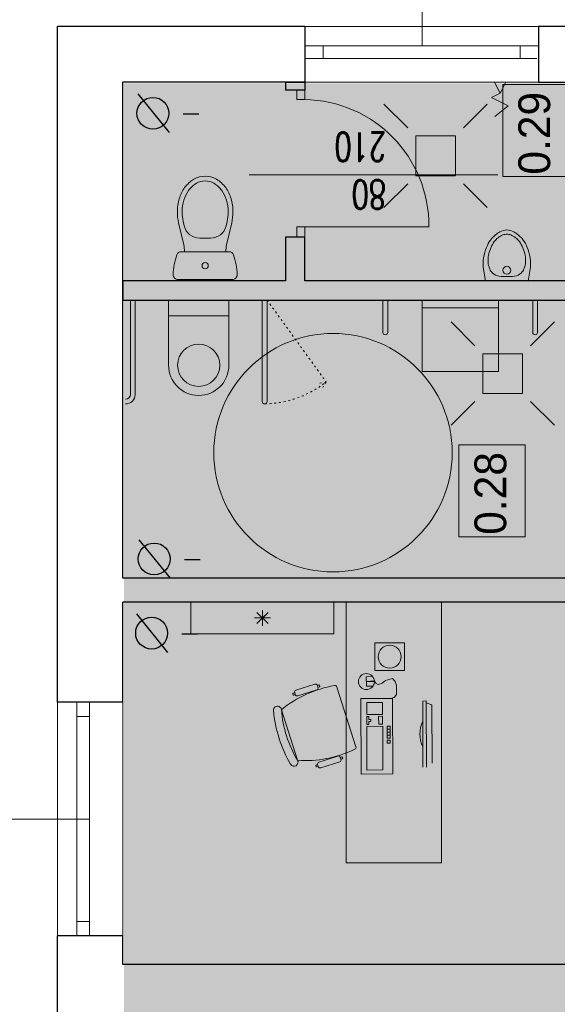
# Model space of a CAD drawing. Header units: millimetres. Extents: x -2948 to 78628, y 64669 to 215420.
# Tile 164 of 256: x 56078 to 56417, y 110355 to 110975. Entities that reach past the tile are written whole.
import ezdxf
from ezdxf.enums import TextEntityAlignment as Align

# ---------------------------------------------------------------- set-up
doc = ezdxf.new("R2010")
doc.units = ezdxf.units.MM
doc.linetypes.add('ACAD_ISO03W100', pattern=[30, 12, -18])
doc.linetypes.add('HIDDEN', pattern=[9.525, 6.35, -3.175])
for name, color, linetype, lineweight in [('1_OPIS_OKNA', 60, 'Continuous', 13), ('a_meble', 240, 'Continuous', 5), ('meble inst', 240, 'Continuous', 5), ('NOWE SCIANY', 3, 'Continuous', 13), ('NOWE WYBURZENIA', 1, 'Continuous', 20), ('OPIS', 2, 'Continuous', 13), ('P_WYPOSAZENIE_SANITARNE', 4, 'Continuous', 5), ('pomiwszczenia', 95, 'Continuous', 20), ('POMOC', 1, 'Continuous', 13), ('SCIANY', 7, 'Continuous', 30), ('STOLARKA', 3, 'Continuous', 13), ('WYMIAR', 5, 'Continuous', 13), ('WYPOSAZENIE_SANITARNE', 122, 'Continuous', 5), ('ŚCIANY', 7, 'Continuous', 30)]:
    doc.layers.add(name, color=color, linetype=linetype, lineweight=lineweight)
doc.styles.add('CP_ATTR', font='ROMANS.SHX')
doc.styles.add('style2', font='romans.shx', dxfattribs={"width": 0.7})
doc.dimstyles.new('100', dxfattribs={"dimscale": 80, "dimtxt": 0.2, "dimasz": 0.2, "dimexe": 1.25, "dimexo": 0.625, "dimgap": 0.05, "dimtad": 1, "dimdec": 0, "dimdsep": 46, "dimlunit": 6, "dimtxsty": 'style2', "dimblk1": 'TICK', "dimblk2": 'TICK', "dimsah": 1, "dimcen": 0.2, "dimse1": 1, "dimse2": 1, "dimclrd": 256, "dimclrt": 2, "dimadec": 0, "dimazin": 0, "dimtfac": 1, "dimtdec": 0, "dimtix": 1, "dimtmove": 1, "dimatfit": 0, "dimldrblk": 'DOTSMALL', "dimfxl": 1, "dimtolj": 1, "dimtzin": 0, "dimarcsym": 0})

# ---------------------------------------------------------------- blocks, each defined once
blk = doc.blocks.new('kom')
at = {"layer": 'a_meble'}
for points in [[(39.05, -14.92, -0.401573), (37.5, -14.16, -0.132972), (30.49, 21.93, -1), (27.95, 26.23, -0.112252), (61.8, 37.04, -1), (62.23, 32.06, 0.112252), (30.49, 21.93), (62.23, 32.06, -0.132972), (77.43, -1.41, -0.401573), (76.61, -2.93)], [(71.81, 23.31, 0.414214), (71, 21.74), (74.8, 9.83, 0.414214), (76.37, 9.02), (77.56, 9.4), (77.85, 8.51, -0.414214), (77.65, 8.12), (77.05, 7.93, -0.414214), (76.66, 8.13), (76.37, 9.02), (77.56, 9.4, 0.414214), (78.37, 10.97), (74.57, 22.88, 0.414214), (73, 23.69), (71.81, 23.31), (71.52, 24.21, -0.414214), (71.73, 24.6), (72.32, 24.79, -0.414214), (72.72, 24.59), (73, 23.69)], [(26.56, 8.86), (26.28, 9.76, -0.414214), (26.48, 10.15), (27.07, 10.34, -0.414214), (27.47, 10.14), (27.75, 9.24), (26.56, 8.86, 0.414214), (25.75, 7.29), (29.55, -4.62, 0.414214), (31.12, -5.43), (32.32, -5.05), (32.6, -5.94, -0.414214), (32.4, -6.33), (31.8, -6.52, -0.414214), (31.41, -6.32), (31.12, -5.43), (32.32, -5.05, 0.414214), (33.13, -3.48), (29.32, 8.43, 0.414214), (27.75, 9.24)], [(38.99, -57, -0.234116), (55.02, -56.92)]]:
    blk.add_lwpolyline(points, format="xyb", dxfattribs=at)
for points in [[(76.54, -2.73), (38.99, -14.72)], [(82.6, -68.76), (129.99, -68.76), (129.99, -8.76), (-34.01, -8.76), (-34.01, -68.76), (82.6, -68.76)], [(77.09, -25.49), (77.02, -21.47), (82.99, -21.38), (83.14, -25.32)], [(80.13, -26.42), (80, -21.43), (80.41, -26.41)], [(80.61, -26.54), (78.88, -27.31), (78.12, -29.05), (79.09, -31.36), (80.73, -33.56), (81.91, -37.79), (80.14, -39.5), (77.58, -40.31), (71.93, -40.33), (70.01, -38.97), (69.41, -36.59)], [(51.91, -36.36), (50.03, -36.37), (50.02, -34.5), (51.9, -34.49)], [(51.9, -34.49), (51.91, -36.36)], [(26.23, -57.05), (67.78, -56.86), (67.79, -59.15), (26.24, -59.34)], [(28.61, -62.82), (65.46, -62.65), (66.62, -59.15)]]:
    blk.add_lwpolyline(points, dxfattribs=at)
for points in [[(21.82, -18.06), (69.32, -17.84), (69.41, -37.84), (21.91, -38.06)], [(24.34, -21.8), (51.84, -21.68), (51.89, -31.68), (24.39, -31.8)], [(56.22, -22.91), (56.23, -24.16), (54.98, -24.16), (54.97, -22.91), (53.1, -22.92), (53.09, -21.67), (58.09, -21.65), (58.1, -22.9)], [(66.84, -21.61), (66.89, -31.61), (59.39, -31.64), (59.34, -21.64)], [(53.14, -31.67), (53.12, -29.17), (58.12, -29.15), (58.14, -31.65)], [(86.87, -45.37), (104.43, -45.41), (104.47, -26.83), (86.92, -26.78)], [(41.27, -34.54), (43.15, -34.53), (43.16, -36.4), (41.28, -36.41)], [(44.41, -36.4), (44.4, -34.52), (46.27, -34.51), (46.28, -36.39)], [(46.27, -34.51), (48.15, -34.5), (48.16, -36.38), (46.28, -36.39)], [(48.15, -34.5), (50.02, -34.5), (50.03, -36.37), (48.16, -36.38)]]:
    blk.add_lwpolyline(points, close=True, dxfattribs=at)
for centre, radius in [((80, -21.43), 5), ((95.67, -36.1), 7.23)]:
    blk.add_circle(centre, radius, dxfattribs=at)
blk = doc.blocks.new('2DHSN_701_zgzz0d2')
for p, q in [((-19, 0), (19, 0)), ((-19, -41), (-19, 0)), ((19, -41), (19, 0)), ((-19, -10), (19, -10))]:
    blk.add_line(p, q)
blk.add_circle((0, -41), 13.3)
for start, end in [(-180, -90), (-90, 0)]:
    blk.add_arc((0, -41), 19, start, end)
at = {"linetype": 'ByBlock', "style": 'CP_ATTR', "flags": 9}
for tag, p in [('NAME', (-9.19, -2.14)), ('FLOW', (-9.19, -2.15)), ('CHARACTER', (-9.19, -2.16)), ('TEMPERATURE', (-9.19, -2.16)), ('NUMBER', (-9.19, -2.17)), ('PRODUCT-TYPE', (-9.19, -2.18)), ('ORDER-NO', (-9.19, -2.19)), ('OTHER', (-9.18, -2.14)), ('PN', (-9.18, -2.15)), ('PRODUCER', (-9.17, -2.15)), ('ARTICLE', (-9.16, -2.14)), ('VOLTAGE', (-9.16, -2.17)), ('GROUP', (-9.15, -2.16)), ('WEIGHT', (-9.15, -2.16)), ('POWER', (-9.15, -2.19)), ('DN', (-9.14, -2.18))]:
    blk.add_attdef(tag, text='', height=0.000132, dxfattribs=at).set_placement(p, align=Align.MIDDLE_LEFT)
blk = doc.blocks.new('2DHSN_716_f2sxu40')
for p, q in [((-29, 0), (24, 0)), ((-24, -45), (-24, 0)), ((24, 0), (24, -45)), ((24, -5), (-24, -5)), ((24, -45), (-24, -45))]:
    blk.add_line(p, q)
at = {"linetype": 'ByBlock', "style": 'CP_ATTR', "flags": 9}
for tag, p in [('NAME', (-7.36, -1.83)), ('FLOW', (-7.36, -1.83)), ('CHARACTER', (-7.36, -1.84)), ('NUMBER', (-7.36, -1.85)), ('TEMPERATURE', (-7.36, -1.85)), ('PRODUCT-TYPE', (-7.36, -1.86)), ('ORDER-NO', (-7.36, -1.87)), ('PN', (-7.34, -1.83)), ('OTHER', (-7.34, -1.83)), ('PRODUCER', (-7.33, -1.83)), ('VOLTAGE', (-7.33, -1.85)), ('ARTICLE', (-7.32, -1.83)), ('WEIGHT', (-7.32, -1.84)), ('GROUP', (-7.32, -1.85)), ('POWER', (-7.32, -1.87)), ('DN', (-7.31, -1.86))]:
    blk.add_attdef(tag, text='', height=0.00005, dxfattribs=at).set_placement(p, align=Align.MIDDLE_LEFT)
blk = doc.blocks.new('A$C172927FC')
at = {"layer": 'WYPOSAZENIE_SANITARNE'}
for p, q in [((-8.68, 35.29), (0.05, 33.82)), ((0.05, 33.82), (0.01, 6.84)), ((-8.68, 5.37), (0.02, 6.84))]:
    blk.add_line(p, q, dxfattribs=at)
at = {"layer": 'WYPOSAZENIE_SANITARNE', "extrusion": (0, 0, -1)}
for centre, major_axis, start_param, end_param in [((-14.38, 15.45), (-13.38, 13.38), 0.083366, 0.348876), ((-9.98, 5.67), (-20.97, 20.97), 0.353831, 0.563601), ((-11.05, 6.71), (-18.11, 18.11), 0.393284, 0.589384), ((-9.96, 5.65), (-20.98, 20.98), 0.563092, 0.828839), ((-12.86, 14.9), (12.19, 12.19), -0.97239, -0.742667), ((-12.8, 18.28), (-9.8, 9.8), 0.834211, 1.17158), ((-10.3, 24.35), (-5.16, 5.16), 1.168328, 1.614808), ((-14.06, 15.1), (-13.72, 13.72), 6.016495, 6.365606), ((-17.18, 18.16), (-8.92, 8.92), 5.87072, 6.153939), ((-18.08, 18.91), (8.09, 8.09), 4.580174, 4.87766), ((-13.87, 13.28), (-13.06, 13.06), 0.157604, 0.398026), ((-10.77, 23.88), (5.63, 5.63), 0.040978, 0.620876), ((-61.62, 20.32), (41.64, 41.64), 0.702899, 0.867788), ((-23.17, 20.32), (6.29, 6.29), 3.928059, 4.443853), ((-23.14, 20.37), (6.32, 6.32), 3.408761, 3.922462), ((-22.72, 20.34), (4.71, 4.71), 3.924544, 4.299004), ((-22.72, 20.31), (4.71, 4.71), 3.554869, 3.929329), ((-6.73, 20.33), (1.77, 1.77), 2.356194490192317, 8.639379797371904), ((-14.05, 25.58), (-13.73, 13.73), 4.629586, 4.978331), ((-17.18, 22.49), (8.92, 8.92), 3.27073, 3.553949), ((-18.08, 21.74), (8.09, 8.09), 2.976213, 3.273699), ((-13.87, 27.37), (-13.06, 13.06), 4.314254, 4.554676), ((-10.77, 16.77), (5.63, 5.63), 0.949811, 1.529709), ((-14.38, 25.22), (13.38, 13.38), 2.792384, 3.057777), ((-9.97, 35.03), (-20.99, 20.99), 4.148711, 4.358191), ((-11.05, 33.94), (-18.11, 18.11), 4.122896, 4.318997), ((-12.86, 25.75), (12.19, 12.19), 2.313354, 2.543077), ((-12.8, 22.37), (9.8, 9.8), 1.969904, 2.307273), ((-10.3, 16.3), (5.16, 5.16), 1.526676, 1.973155), ((-9.96, 35.02), (-20.98, 20.98), 3.883456, 4.149114)]:
    blk.add_ellipse(centre, major_axis=major_axis, ratio=1, start_param=start_param, end_param=end_param, dxfattribs=at)
blk = doc.blocks.new('2DHSN_724_5an68yu')
for p, q in [((-17.5, 17.51), (-32.5, 32.51)), ((17.5, 17.51), (32.5, 32.51)), ((-17.5, -17.51), (-32.5, -32.51)), ((17.5, -17.51), (32.5, -32.51))]:
    blk.add_line(p, q)
blk.add_lwpolyline([(-12.5, 12.5), (12.5, 12.5), (12.5, -12.5), (-12.5, -12.5)], close=True)
at = {"linetype": 'ByBlock', "style": 'CP_ATTR', "flags": 9}
for tag, p in [('NAME', (-9.19, -1.83)), ('FLOW', (-9.19, -1.83)), ('CHARACTER', (-9.19, -1.84)), ('NUMBER', (-9.19, -1.85)), ('TEMPERATURE', (-9.19, -1.85)), ('PRODUCT-TYPE', (-9.19, -1.86)), ('ORDER-NO', (-9.19, -1.87)), ('PN', (-9.18, -1.83)), ('OTHER', (-9.18, -1.83)), ('PRODUCER', (-9.17, -1.83)), ('ARTICLE', (-9.16, -1.83)), ('VOLTAGE', (-9.16, -1.85)), ('WEIGHT', (-9.15, -1.84)), ('GROUP', (-9.15, -1.85)), ('POWER', (-9.15, -1.87)), ('DN', (-9.14, -1.86))]:
    blk.add_attdef(tag, text='', height=0.00005, dxfattribs=at).set_placement(p, align=Align.MIDDLE_LEFT)
blk = doc.blocks.new('A$C48A16FC9')
at = {"layer": 'WYPOSAZENIE_SANITARNE'}
for p, q in [((-13.67, 35.98), (20.52, 35.98)), ((-13.28, 0.27), (-10.09, 14.1)), ((18.4, 18.48), (-11.55, 18.48)), ((20.13, 0.27), (16.94, 14.1)), ((0, 10), (6.85, 10)), ((-10.36, -0.41), (-9.74, 2.25)), ((17.21, -0.41), (16.6, 2.25))]:
    blk.add_line(p, q, dxfattribs=at)
for points in [[(-14.07, -6.52, 0.072039), (-12.86, -14.86, 0.083339), (-9.48, -21.8, 0.106661), (-3.63, -27.12, 0.132138), (3.43, -29.02, 0.132138), (10.48, -27.12, 0.106661), (16.33, -21.8, 0.083339), (19.72, -14.86, 0.072039), (20.93, -6.52, 0.05824), (20.13, 0.27, 0.083339)], [(-13.28, 0.27, 0.05824), (-14.07, -6.52, 0.072039)], [(-10.36, -0.43, 0.05824), (-11.07, -6.52, 0.05824)], [(-11.07, -6.52, 0.072039), (-9.99, -14.01, 0.083339), (-7.04, -20.05, 0.106661), (-2.12, -24.52, 0.132138), (3.43, -26.02, 0.132138), (8.98, -24.52, 0.106661), (13.89, -20.05, 0.083339), (16.84, -14.01, 0.072039), (17.93, -6.52, 0.05824), (17.21, -0.43, 0.05824)]]:
    blk.add_lwpolyline(points, format="xyb", dxfattribs=at)
blk.add_circle((3.43, 27.23), 1.96, dxfattribs=at)
for centre, radius, start, end in [((-13.67, 32.98), 3, 90, 180.53765), ((20.33, 33.3), 37, 180.53765, 200.34174), ((20.52, 32.98), 3, 359.46235, 90), ((-13.48, 33.3), 37, 339.65826, 359.46235), ((-11.55, 21.48), 3, 200.34174, 270), ((18.4, 21.48), 3, 270, 339.65826), ((-29.57, 18.6), 20, 346.99533, 359.67168), ((36.43, 18.6), 20, 180.32832, 193.00467), ((0, 0), 10, 90, 166.99533), ((6.85, 0), 10, 13.00467, 90)]:
    blk.add_arc(centre, radius, start, end, dxfattribs=at)
blk = doc.blocks.new('TICK')
at = {"color": 5}
for p, q in [((0, -0.75), (0, 0.75)), ((-1, 0), (1, 0))]:
    blk.add_line(p, q, dxfattribs=at)
at = {"const_width": 0.1}
blk.add_lwpolyline([(-0.354, -0.354), (0.354, 0.354)], dxfattribs=at)
blk = doc.blocks.new('*D1582')
at = {"layer": 'Defpoints', "color": 0, "ltscale": 2, "transparency": 16777216}
for p in [(55344.36, 110970.33), (56086.34, 110970.33), (56086.38, 101303.33)]:
    blk.add_point(p, dxfattribs=at)
at = {"layer": 'WYMIAR', "lineweight": -2, "ltscale": 2, "transparency": 16777216}
blk.add_line((55344.4, 101319.33), (55344.36, 110954.33), dxfattribs=at)
at = {"layer": 'WYMIAR', "lineweight": -2, "ltscale": 2, "transparency": 16777216, "xscale": 16, "yscale": 16, "zscale": 16}
for p, rotation in [((55344.36, 110970.33), 90.00020786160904), ((55344.4, 101303.33), 270.0002078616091)]:
    blk.add_blockref('TICK', p, dxfattribs=dict(at, rotation=rotation))
at = {"layer": 'WYMIAR', "color": 2, "ltscale": 2, "transparency": 16777216, "insert": (55331.9, 106136.83), "char_height": 16, "attachment_point": 5, "rotation": 90.00021, "style": 'style2'}
blk.add_mtext('\\A1;9\xa0667', dxfattribs=at)
blk = doc.blocks.new('_DotSmall')
at = {"layer": 'OPIS', "color": 0, "const_width": 0.5}
blk.add_lwpolyline([(-0.0625, 0, 1), (0.0625, 0, 1)], format="xyb", close=True, dxfattribs=at)
blk = doc.blocks.new('*D1503')
at = {"layer": 'Defpoints', "color": 0, "ltscale": 2, "transparency": 16777216}
for p in [(55415.52, 110380.33), (56153.73, 110380.33), (56153.73, 110338.33)]:
    blk.add_point(p, dxfattribs=at)
at = {"layer": 'WYMIAR', "lineweight": -2, "ltscale": 2, "transparency": 16777216}
blk.add_line((55415.52, 110354.33), (55415.52, 110364.33), dxfattribs=at)
at = {"layer": 'WYMIAR', "lineweight": -2, "ltscale": 2, "transparency": 16777216, "xscale": 16, "yscale": 16, "zscale": 16}
for p, rotation in [((55415.52, 110380.33), 90), ((55415.52, 110338.33), 270)]:
    blk.add_blockref('TICK', p, dxfattribs=dict(at, rotation=rotation))
at = {"layer": 'WYMIAR', "color": 2, "ltscale": 2, "transparency": 16777216, "insert": (55403.52, 110359.33), "char_height": 16, "attachment_point": 5, "rotation": 90, "style": 'style2'}
blk.add_mtext('\\A1;42', dxfattribs=at)
blk = doc.blocks.new('*D1504')
at = {"layer": 'Defpoints', "color": 0, "ltscale": 2, "transparency": 16777216}
for p in [(55415.52, 110608.33), (56153.73, 110608.33), (56153.73, 110380.33)]:
    blk.add_point(p, dxfattribs=at)
at = {"layer": 'WYMIAR', "lineweight": -2, "ltscale": 2, "transparency": 16777216}
blk.add_line((55415.52, 110396.33), (55415.52, 110592.33), dxfattribs=at)
at = {"layer": 'WYMIAR', "lineweight": -2, "ltscale": 2, "transparency": 16777216, "xscale": 16, "yscale": 16, "zscale": 16}
for p, rotation in [((55415.52, 110608.33), 90), ((55415.52, 110380.33), 270)]:
    blk.add_blockref('TICK', p, dxfattribs=dict(at, rotation=rotation))
at = {"layer": 'WYMIAR', "color": 2, "ltscale": 2, "transparency": 16777216, "insert": (55403.52, 110494.33), "char_height": 16, "attachment_point": 5, "rotation": 90, "style": 'style2'}
blk.add_mtext('\\A1;228', dxfattribs=at)
blk = doc.blocks.new('*D1505')
at = {"layer": 'Defpoints', "color": 0, "ltscale": 2, "transparency": 16777216}
for p in [(55415.52, 110623.33), (56153.73, 110623.33), (56153.73, 110608.33)]:
    blk.add_point(p, dxfattribs=at)
at = {"layer": 'WYMIAR', "lineweight": -2, "ltscale": 2, "transparency": 16777216}
for p, q in [((55415.52, 110639.33), (55415.52, 110655.33)), ((55415.52, 110608.33), (55415.52, 110623.33)), ((55415.52, 110592.33), (55415.52, 110576.33))]:
    blk.add_line(p, q, dxfattribs=at)
at = {"layer": 'WYMIAR', "lineweight": -2, "ltscale": 2, "transparency": 16777216, "xscale": 16, "yscale": 16, "zscale": 16}
for p, rotation in [((55415.52, 110623.33), 270), ((55415.52, 110608.33), 90)]:
    blk.add_blockref('TICK', p, dxfattribs=dict(at, rotation=rotation))
at = {"layer": 'WYMIAR', "color": 2, "ltscale": 2, "transparency": 16777216, "insert": (55403.52, 110615.83), "char_height": 16, "attachment_point": 5, "rotation": 90, "style": 'style2'}
blk.add_mtext('\\A1;15', dxfattribs=at)
blk = doc.blocks.new('*D1506')
at = {"layer": 'Defpoints', "color": 0, "ltscale": 2, "transparency": 16777216}
for p in [(55415.52, 110798.33), (56153.73, 110798.33), (56153.73, 110623.33)]:
    blk.add_point(p, dxfattribs=at)
at = {"layer": 'WYMIAR', "lineweight": -2, "ltscale": 2, "transparency": 16777216}
blk.add_line((55415.52, 110639.33), (55415.52, 110782.33), dxfattribs=at)
at = {"layer": 'WYMIAR', "lineweight": -2, "ltscale": 2, "transparency": 16777216, "xscale": 16, "yscale": 16, "zscale": 16}
for p, rotation in [((55415.52, 110798.33), 90), ((55415.52, 110623.33), 270)]:
    blk.add_blockref('TICK', p, dxfattribs=dict(at, rotation=rotation))
at = {"layer": 'WYMIAR', "color": 2, "ltscale": 2, "transparency": 16777216, "insert": (55403.52, 110710.83), "char_height": 16, "attachment_point": 5, "rotation": 90, "style": 'style2'}
blk.add_mtext('\\A1;175', dxfattribs=at)
blk = doc.blocks.new('*D1507')
at = {"layer": 'Defpoints', "color": 0, "ltscale": 2, "transparency": 16777216}
for p in [(55415.52, 110810.33), (56153.73, 110810.33), (56153.73, 110798.33)]:
    blk.add_point(p, dxfattribs=at)
at = {"layer": 'WYMIAR', "lineweight": -2, "ltscale": 2, "transparency": 16777216}
for p, q in [((55415.52, 110826.33), (55415.52, 110842.33)), ((55415.52, 110798.33), (55415.52, 110810.33)), ((55415.52, 110782.33), (55415.52, 110766.33))]:
    blk.add_line(p, q, dxfattribs=at)
at = {"layer": 'WYMIAR', "lineweight": -2, "ltscale": 2, "transparency": 16777216, "xscale": 16, "yscale": 16, "zscale": 16}
for p, rotation in [((55415.52, 110810.33), 270), ((55415.52, 110798.33), 90)]:
    blk.add_blockref('TICK', p, dxfattribs=dict(at, rotation=rotation))
at = {"layer": 'WYMIAR', "color": 2, "ltscale": 2, "transparency": 16777216, "insert": (55403.52, 110804.33), "char_height": 16, "attachment_point": 5, "rotation": 90, "style": 'style2'}
blk.add_mtext('\\A1;12', dxfattribs=at)
blk = doc.blocks.new('*D1525')
at = {"layer": 'Defpoints', "color": 0, "ltscale": 2, "transparency": 16777216}
for p in [(55415.52, 110935.33), (56143.33, 110935.33), (56143.33, 110810.33)]:
    blk.add_point(p, dxfattribs=at)
at = {"layer": 'WYMIAR', "lineweight": -2, "ltscale": 2, "transparency": 16777216}
blk.add_line((55415.52, 110826.33), (55415.52, 110919.33), dxfattribs=at)
at = {"layer": 'WYMIAR', "lineweight": -2, "ltscale": 2, "transparency": 16777216, "xscale": 16, "yscale": 16, "zscale": 16}
for p, rotation in [((55415.52, 110935.33), 90), ((55415.52, 110810.33), 270)]:
    blk.add_blockref('TICK', p, dxfattribs=dict(at, rotation=rotation))
at = {"layer": 'WYMIAR', "color": 2, "ltscale": 2, "transparency": 16777216, "insert": (55403.52, 110872.83), "char_height": 16, "attachment_point": 5, "rotation": 90, "style": 'style2'}
blk.add_mtext('\\A1;125', dxfattribs=at)
blk = doc.blocks.new('*D1586')
at = {"layer": 'Defpoints', "color": 0, "ltscale": 2, "transparency": 16777216}
for p in [(55415.52, 110970.33), (56143.33, 110970.33), (56143.33, 110935.33)]:
    blk.add_point(p, dxfattribs=at)
at = {"layer": 'WYMIAR', "lineweight": -2, "ltscale": 2, "transparency": 16777216}
for p, q in [((55415.52, 110986.33), (55415.52, 111002.33)), ((55415.52, 110935.33), (55415.52, 110970.33)), ((55415.52, 110919.33), (55415.52, 110903.33))]:
    blk.add_line(p, q, dxfattribs=at)
at = {"layer": 'WYMIAR', "lineweight": -2, "ltscale": 2, "transparency": 16777216, "xscale": 16, "yscale": 16, "zscale": 16}
for p, rotation in [((55415.52, 110970.33), 270), ((55415.52, 110935.33), 90)]:
    blk.add_blockref('TICK', p, dxfattribs=dict(at, rotation=rotation))
at = {"layer": 'WYMIAR', "color": 2, "ltscale": 2, "transparency": 16777216, "insert": (55403.52, 110952.83), "char_height": 16, "attachment_point": 5, "rotation": 90, "style": 'style2'}
blk.add_mtext('\\A1;35', dxfattribs=at)
blk = doc.blocks.new('*D1552')
at = {"layer": 'Defpoints', "color": 0, "ltscale": 2, "transparency": 16777216}
for p in [(56453.33, 111190.27), (56143.33, 110992.47), (56453.33, 110935.33)]:
    blk.add_point(p, dxfattribs=at)
at = {"layer": 'WYMIAR', "lineweight": -2, "ltscale": 2, "transparency": 16777216}
blk.add_line((56159.33, 111190.27), (56437.33, 111190.27), dxfattribs=at)
at = {"layer": 'WYMIAR', "lineweight": -2, "ltscale": 2, "transparency": 16777216, "xscale": 16, "yscale": 16, "zscale": 16, "rotation": 180}
blk.add_blockref('TICK', (56143.33, 111190.27), dxfattribs=at)
at = {"layer": 'WYMIAR', "lineweight": -2, "ltscale": 2, "transparency": 16777216, "xscale": 16, "yscale": 16, "zscale": 16}
blk.add_blockref('TICK', (56453.33, 111190.27), dxfattribs=at)
at = {"layer": 'WYMIAR', "color": 2, "ltscale": 2, "transparency": 16777216, "insert": (56298.33, 111178.27), "char_height": 16, "attachment_point": 5, "rotation": 180, "style": 'style2'}
blk.add_mtext('\\A1;310', dxfattribs=at)

msp = doc.modelspace()

# ---------------------------------------------------------------- hatches: boundary and pattern name
at = {"layer": 'NOWE WYBURZENIA', "true_color": 0xafd9aa, "transparency": 33554585}
h = msp.add_hatch(color=9, dxfattribs=at)
h.dxf.hatch_style = 1
h.paths.add_polyline_path([(56144.1, 110934.68), (56144.1, 109751.36), (57305.1, 109751.36), (57305.1, 110934.68)])

# ---------------------------------------------------------------- linework, layer by layer
for p, q in [((56152.71, 110927.94), (56172.42, 110903.69)), ((56181.3, 110915.39), (56191.17, 110915.39)), ((56153.51, 110647.58), (56173.22, 110623.33)), ((56182.1, 110635.04), (56191.97, 110635.04)), ((56151.87, 110600.93), (56171.58, 110576.68)), ((56180.46, 110588.39), (56190.33, 110588.39))]:
    msp.add_line(p, q)
for centre in [(56162.28, 110915.81), (56163.09, 110635.46), (56161.45, 110588.8)]:
    msp.add_circle(centre, 10)
for points in [[(56181.3, 110914.08), (56181.3, 110916.71), (56173.42, 110915.39)], [(56182.1, 110633.73), (56182.1, 110636.35), (56174.22, 110635.04)], [(56180.46, 110587.07), (56180.46, 110589.7), (56172.58, 110588.39)]]:
    msp.add_solid(points)
at = {"layer": '1_OPIS_OKNA'}
for p, q in [((56331.83, 110958.33), (56331.83, 111091.9)), ((56122.33, 110471.83), (55986.77, 110471.83))]:
    msp.add_line(p, q, dxfattribs=at)
at = {"layer": 'meble inst', "lineweight": 5, "ltscale": 0.02}
for p, q in [((56380.84, 110928.54), (56377.44, 110934.88)), ((56384.07, 110934.88), (56380.84, 110928.54)), ((56380.84, 110928.54), (56375.46, 110925.66)), ((56375.46, 110925.66), (56385.89, 110920.57)), ((56385.89, 110920.57), (56377.54, 110913.71)), ((56148.12, 110738.95), (56148.12, 110798.33)), ((56151.12, 110738.95), (56151.12, 110798.33)), ((56231.12, 110734.45), (56231.12, 110798.33)), ((56234.12, 110734.45), (56234.12, 110798.33)), ((56307.03, 110777.95), (56307.03, 110798.33)), ((56310.03, 110798.33), (56310.03, 110777.95)), ((56401.3, 110798.33), (56401.3, 110777.95)), ((56404.3, 110777.95), (56404.3, 110798.33))]:
    msp.add_line(p, q, dxfattribs=at)
at = {"layer": 'meble inst', "linetype": 'ACAD_ISO03W100', "ltscale": 0.1}
for p, q in [((56234.12, 110798.33), (56271.35, 110746.77)), ((56267.23, 110745.98), (56271.35, 110746.77)), ((56271.35, 110746.77), (56269.14, 110743.34))]:
    msp.add_line(p, q, dxfattribs=at)
at = {"layer": 'meble inst', "lineweight": 5, "ltscale": 0.02}
msp.add_circle((56275.62, 110702.32), 75, dxfattribs=at)
for centre, radius, start in [((56308.53, 110777.95), 1.5, 180), ((56402.8, 110777.95), 1.5, 180), ((56145.12, 110738.95), 3, 270), ((56145.12, 110738.95), 6, 270), ((56232.62, 110734.45), 1.5, 180)]:
    msp.add_arc(centre, radius, start, 0, dxfattribs=at)
at = {"layer": 'meble inst', "linetype": 'ACAD_ISO03W100', "ltscale": 0.1}
msp.add_arc((56231.12, 110798.33), 65.4, 271.34501, 307.96229, dxfattribs=at)
at = {"layer": 'NOWE SCIANY'}
for p, q in [((56252.83, 110930.29), (56252.83, 110924.42)), ((56257.83, 110930.25), (56257.83, 110924.42)), ((56257.83, 110924.42), (56252.83, 110924.42)), ((56252.83, 110844.4), (56252.83, 110837.9)), ((56257.83, 110844.4), (56252.83, 110844.4)), ((56257.83, 110844.4), (56257.83, 110837.9))]:
    msp.add_line(p, q, dxfattribs=at)
at = {"layer": 'NOWE SCIANY', "ltscale": 2}
msp.add_line((56257.83, 110844.4), (56336.1, 110844.4), dxfattribs=at)
at = {"layer": 'NOWE SCIANY'}
msp.add_lwpolyline([(56252.83, 110930.25), (56257.83, 110930.25), (56245.86, 110930.25)], dxfattribs=at)
at = {"layer": 'NOWE SCIANY', "ltscale": 2}
msp.add_arc((56256.64, 110845.1), 79.33, 359.4999, 89.24614, dxfattribs=at)
at = {"layer": 'P_WYPOSAZENIE_SANITARNE', "ltscale": 2}
msp.add_lwpolyline([(56276.2, 110588.33), (56186.2, 110588.33), (56186.2, 110608.33), (56276.2, 110608.33)], close=True, dxfattribs=at)
at = {"layer": 'P_WYPOSAZENIE_SANITARNE', "linetype": 'HIDDEN', "ltscale": 2}
for points in [[(56231.2, 110598.34), (56234.74, 110594.8), (56227.66, 110601.87)], [(56231.2, 110598.34), (56227.66, 110594.8), (56234.73, 110601.87), (56231.2, 110598.34)], [(56231.2, 110598.33), (56231.2, 110593.33), (56231.2, 110603.33)], [(56231.2, 110598.34), (56226.2, 110598.34), (56236.2, 110598.34), (56231.2, 110598.33)]]:
    msp.add_lwpolyline(points, dxfattribs=at)
at = {"layer": 'pomiwszczenia'}
for points in [[(56382.51, 110876), (56382.51, 110933.9), (56424.19, 110933.9), (56424.19, 110876)], [(56354.88, 110649.46), (56354.88, 110707.35), (56396.57, 110707.35), (56396.57, 110649.46)]]:
    msp.add_lwpolyline(points, close=True, dxfattribs=at)
at = {"layer": 'POMOC'}
for p, q in [((56257.83, 110970.33), (56404.83, 110970.33)), ((56404.83, 110935.33), (56257.83, 110935.33)), ((56379.39, 110877.01), (56222.83, 110877.01)), ((56102.33, 110398.33), (56102.33, 110545.33)), ((56114.33, 110398.33), (56114.33, 110545.33)), ((56114.33, 110398.33), (56114.33, 110545.33)), ((56143.33, 110545.33), (56143.33, 110398.33))]:
    msp.add_line(p, q, dxfattribs=at)
at = {"layer": 'SCIANY', "ltscale": 2}
for p, q in [((56453.33, 110623.33), (56143.33, 110623.33)), ((56411.33, 110608.33), (56143.33, 110608.33))]:
    msp.add_line(p, q, dxfattribs=at)
for points in [[(56245.86, 110930.25), (56245.86, 110935.33), (56257.83, 110935.33), (56257.83, 110930.25), (56245.83, 110930.25)], [(56453.33, 110743.59), (56464.75, 110743.59), (56465.33, 110798.33), (56551.77, 110798.36), (56551.77, 110810.33), (56465.33, 110810.33), (56465.31, 110828.53), (56465.31, 110827.28), (56453.33, 110827.28), (56453.33, 110810.33), (56257.83, 110810.33), (56257.83, 110837.9), (56245.83, 110837.9), (56245.83, 110810.33), (56143.33, 110810.33), (56143.33, 110798.33), (56453.33, 110798.33), (56453.33, 110743.59)]]:
    msp.add_lwpolyline(points, dxfattribs=at)
at = {"layer": 'STOLARKA'}
for p, q in [((56257.83, 110958.33), (56404.83, 110958.33)), ((56269.33, 110958.33), (56269.33, 110950.33)), ((56393.33, 110958.33), (56393.33, 110950.33)), ((56257.83, 110950.33), (56403.83, 110950.33)), ((56114.33, 110398.33), (56114.33, 110545.33)), ((56122.33, 110398.33), (56122.33, 110545.33)), ((56114.33, 110536.33), (56122.33, 110536.33)), ((56114.33, 110407.33), (56122.33, 110407.33))]:
    msp.add_line(p, q, dxfattribs=at)
at = {"layer": 'ŚCIANY', "ltscale": 2}
for p, q in [((56102.33, 110545.33), (56102.33, 110970.33)), ((56257.83, 110970.33), (56102.33, 110970.33)), ((56257.83, 110970.33), (56257.83, 110935.33)), ((56404.83, 110970.33), (56404.83, 110935.33)), ((56738.33, 110970.33), (56404.83, 110970.33)), ((56143.33, 110623.33), (56143.33, 110935.33)), ((56257.83, 110935.33), (56143.33, 110935.33)), ((56404.83, 110935.33), (56453.33, 110935.33)), ((56143.33, 110545.33), (56143.33, 110608.33)), ((56531.33, 110608.33), (56143.33, 110608.33)), ((56143.33, 110545.33), (56102.33, 110545.33)), ((56102.33, 110243.33), (56102.33, 110398.33)), ((56143.33, 110398.33), (56102.33, 110398.33)), ((56143.33, 110380.33), (56143.33, 110398.33)), ((56663.33, 110380.33), (56143.33, 110380.33))]:
    msp.add_line(p, q, dxfattribs=at)

# ---------------------------------------------------------------- block references
at = {"layer": 'meble inst', "lineweight": 5, "ltscale": 0.02}
for name, p in [('2DHSN_724_5an68yu', (56340.17, 110889.04)), ('2DHSN_701_zgzz0d2', (56191.12, 110798.33))]:
    msp.add_blockref(name, p, dxfattribs=at)
at = {"layer": 'meble inst', "lineweight": 5, "ltscale": 0.02, "xscale": -1}
for name, p in [('2DHSN_716_f2sxu40', (56355.67, 110798.34)), ('2DHSN_724_5an68yu', (56382.4, 110752.07))]:
    msp.add_blockref(name, p, dxfattribs=at)
at = {"layer": 'NOWE SCIANY', "rotation": 90}
msp.add_blockref('kom', (56275.2, 110478.34), dxfattribs=at)
at = {"layer": 'WYPOSAZENIE_SANITARNE'}
for name, p, rotation in [('A$C48A16FC9', (56198.6, 110847.23), 180.0000000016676), ('A$C172927FC', (56364.69, 110810.33), 270.0225746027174)]:
    msp.add_blockref(name, p, dxfattribs=dict(at, rotation=rotation))

# ---------------------------------------------------------------- texts
at = {"layer": 'NOWE SCIANY', "linetype": 'Continuous', "ltscale": 0.2, "insert": (56308.93, 110855.72), "char_height": 18, "width": 280.1371, "attachment_point": 1, "rotation": 179.99152, "style": 'style2'}
msp.add_mtext('80\\P210', dxfattribs=at)
at = {"layer": 'pomiwszczenia', "char_height": 20, "attachment_point": 5, "rotation": 90}
for s, insert in [('0.29', (56402.4, 110903.23)), ('0.28', (56374.77, 110676.69))]:
    msp.add_mtext_dynamic_manual_height_columns(s, width=0.7657, gutter_width=4.5, heights=[0], dxfattribs=dict(at, insert=insert))

# ---------------------------------------------------------------- dimensions: what is measured, and where the dimension line sits
at = {"layer": 'WYMIAR', "ltscale": 2}
for base, p1, p2, angle, picture, middle in [((56453.33, 111190.27), (56143.33, 110992.47), (56453.33, 110935.33), 180, '*D1552', (56298.33, 111178.27)), ((55415.52, 110970.33), (56143.33, 110935.33), (56143.33, 110970.33), 90, '*D1586', (55403.52, 110952.83)), ((55415.52, 110935.33), (56143.33, 110810.33), (56143.33, 110935.33), 90, '*D1525', (55403.52, 110872.83)), ((55415.52, 110810.33), (56153.73, 110798.33), (56153.73, 110810.33), 90, '*D1507', (55403.52, 110804.33)), ((55415.52, 110798.33), (56153.73, 110623.33), (56153.73, 110798.33), 90, '*D1506', (55403.52, 110710.83)), ((55415.52, 110623.33), (56153.73, 110608.33), (56153.73, 110623.33), 90, '*D1505', (55403.52, 110615.83)), ((55415.52, 110608.33), (56153.73, 110380.33), (56153.73, 110608.33), 90, '*D1504', (55403.52, 110494.33)), ((55415.52, 110380.33), (56153.73, 110338.33), (56153.73, 110380.33), 90, '*D1503', (55403.52, 110359.33))]:
    dim = msp.add_linear_dim(base=base, p1=p1, p2=p2, angle=angle, dimstyle='100', dxfattribs=at)
    dim.commit()
    dim.dimension.update_dxf_attribs({"geometry": picture, "text_midpoint": middle})
dim = msp.add_linear_dim(base=(55344.36, 110970.33), p1=(56086.38, 101303.33), p2=(56086.34, 110970.33), angle=90.00021, dimstyle='100', dxfattribs=at)
dim.commit()
dim.dimension.update_dxf_attribs({"geometry": '*D1582', "text_midpoint": (55343.9, 106136.83), "dimtype": 161})

doc.saveas('drawing.dxf')
